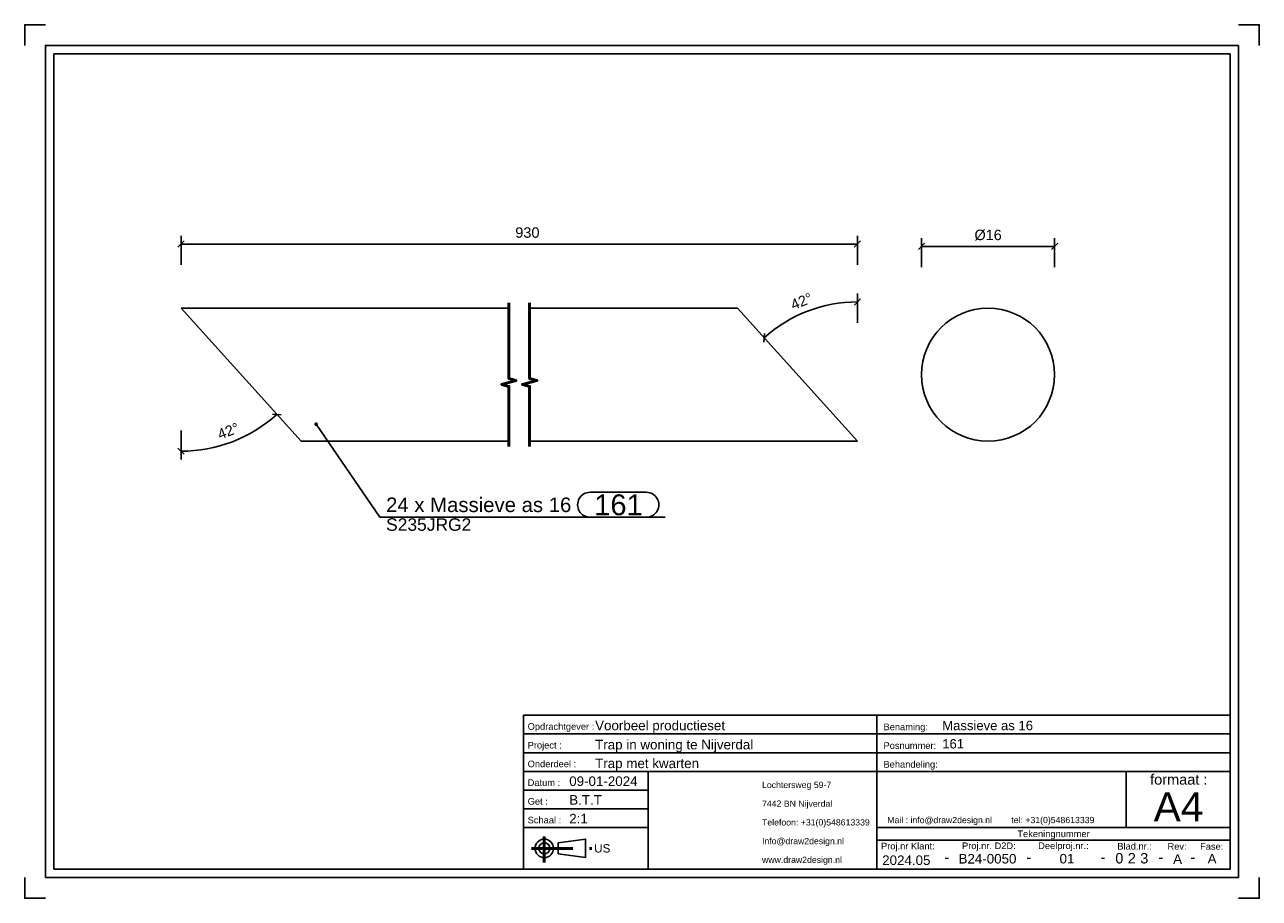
# Model space of a CAD drawing. Header units: millimetres. Extents: x 463 to 760, y -5235 to -5025.
import ezdxf
from ezdxf.enums import TextEntityAlignment as Align

# ---------------------------------------------------------------- set-up
doc = ezdxf.new("R2010")
doc.units = ezdxf.units.MM
doc.linetypes.add('STRICHPUNKT2', pattern=[18.5, 10, -4, 0.5, -4])
doc.layers.get('0').update_dxf_attribs({"linetype": 'CONTINUOUS'})
for name, color, linetype in [('DIM49', 4, 'CONTINUOUS'), ('TXT_ALL', 7, 'CONTINUOUS'), ('TXT_DIM49', 2, 'CONTINUOUS'), ('TXT_YELLOW', 2, 'CONTINUOUS')]:
    doc.layers.add(name, color=color, linetype=linetype)
doc.layers.add('LE_ALL', color=7, linetype='CONTINUOUS', lineweight=50)
doc.styles.add('ARIAL', font='arial.ttf')

# ---------------------------------------------------------------- blocks, each defined once
blk = doc.blocks.new('TFIELD_00004', base_point=(734.41, -5212.54))
at = {"layer": 'TXT_YELLOW', "style": 'ARIAL'}
blk.add_text('A4', height=7, dxfattribs=at).set_placement((734.41, -5212.54), align=Align.MIDDLE_LEFT)
blk = doc.blocks.new('FLEX_00003', base_point=(740.32, -5217.54))
blk.add_blockref('TFIELD_00004', (734.41, -5212.54))
blk = doc.blocks.new('TFIELD_00007', base_point=(670.33, -5215.73))
at = {"layer": 'TXT_YELLOW', "style": 'ARIAL'}
blk.add_text('Mail : info@draw2design.nl        tel: +31(0)548613339', height=1.5, dxfattribs=at).set_placement((670.33, -5215.73), align=Align.MIDDLE_LEFT)
blk = doc.blocks.new('FLEX_00006', base_point=(670.33, -5216.97))
blk.add_blockref('TFIELD_00007', (670.33, -5215.73))
blk = doc.blocks.new('DRAW2DESIGNLOGO_00005', base_point=(670.26, -5214.05))
blk.add_blockref('FLEX_00006', (670.33, -5216.97))
blk = doc.blocks.new('TFIELD_00011', base_point=(599.82, -5222.54))
at = {"layer": 'TXT_YELLOW', "style": 'ARIAL'}
blk.add_text('US', height=2, dxfattribs=at).set_placement((599.82, -5222.54), align=Align.MIDDLE_LEFT)
blk = doc.blocks.new('FLEX_00010', base_point=(599.82, -5222.54))
blk.add_blockref('TFIELD_00011', (599.82, -5222.54))
blk = doc.blocks.new('US_00009', base_point=(589.16, -5222.54))
blk.add_line((591.18, -5223.88), (597.74, -5224.77))
blk.add_lwpolyline([(591.18, -5223.88), (591.18, -5221.21), (597.74, -5220.32), (597.74, -5224.77)])
for radius in [2.22, 1.33]:
    blk.add_circle((587.82, -5222.54), radius)
at = {"layer": 'LE_ALL', "color": 1, "linetype": 'STRICHPUNKT2'}
for p, q in [((587.82, -5219.73), (587.82, -5225.95)), ((584.72, -5222.54), (599.59, -5222.54))]:
    blk.add_line(p, q, dxfattribs=at)
blk.add_blockref('FLEX_00010', (599.82, -5222.54))
blk = doc.blocks.new('TFIELD_00014', base_point=(640.2, -5225.29))
at = {"layer": 'TXT_YELLOW', "style": 'ARIAL'}
for s, p in [('Lochtersweg 59-7', (640.2, -5207.29)), ('7442 BN Nijverdal', (640.2, -5211.79)), ('Telefoon: +31(0)548613339', (640.2, -5216.29)), ('Info@draw2design.nl', (640.2, -5220.79)), ('www.draw2design.nl', (640.2, -5225.29))]:
    blk.add_text(s, height=1.5, dxfattribs=at).set_placement(p, align=Align.MIDDLE_LEFT)
blk = doc.blocks.new('FLEX_00013', base_point=(653.01, -5227.54))
blk.add_blockref('TFIELD_00014', (640.2, -5225.29))
blk = doc.blocks.new('D2D_00012', base_point=(613.07, -5225.69))
blk.add_blockref('FLEX_00013', (653.01, -5227.54))
blk = doc.blocks.new('SCHRIFE_00016', base_point=(593.82, -5207.54))
for p, q in [((582.82, -5190.54), (667.82, -5190.54)), ((667.82, -5190.54), (752.82, -5190.54)), ((667.82, -5227.54), (667.82, -5190.54)), ((752.82, -5190.54), (752.82, -5227.54)), ((582.82, -5195.04), (667.82, -5195.04)), ((667.82, -5195.04), (752.82, -5195.04)), ((582.82, -5199.54), (667.82, -5199.54)), ((667.82, -5199.54), (752.82, -5199.54)), ((582.82, -5204.04), (752.82, -5204.04)), ((612.82, -5204.04), (612.82, -5227.54)), ((727.82, -5204.04), (727.82, -5217.54)), ((612.82, -5208.54), (582.82, -5208.54)), ((612.82, -5213.04), (582.82, -5213.04)), ((612.82, -5217.54), (582.82, -5217.54)), ((752.82, -5217.54), (667.82, -5217.54)), ((752.82, -5220.54), (667.82, -5220.54))]:
    blk.add_line(p, q)
blk.add_lwpolyline([(752.82, -5227.54), (582.82, -5227.54), (582.82, -5190.54)])
at = {"layer": 'TXT_YELLOW', "style": 'ARIAL'}
for s, height, p in [('Voorbeel productieset', 2.3, (600.05, -5194.15)), ('Massieve as 16', 2.25, (683.55, -5194.14)), ('Trap in woning te Nijverdal', 2.3, (600.05, -5198.75)), ('161', 2.25, (683.55, -5198.53)), ('Trap met kwarten', 2.3, (600.05, -5203.25)), ('09-01-2024', 2.3, (593.82, -5207.54)), ('B.T.T', 2.3, (593.82, -5212.04)), ('2:1', 2.3, (593.82, -5216.54))]:
    blk.add_text(s, height=height, dxfattribs=at).set_placement(p)
for s, height, p in [('2024.05', 2.3, (674.91, -5226.54)), ('B24-0050', 2.3, (694.43, -5226.19)), ('01', 2.3, (713.56, -5226.17)), ('A', 2.3, (740.17, -5226.27)), ('A', 2.3, (748.47, -5226.17)), ('-', 2.5, (684.65, -5225.89)), ('-', 2.5, (704.4, -5225.89)), ('-', 2.5, (722.23, -5225.89)), ('-', 2.5, (736.16, -5225.89)), ('-', 2.5, (743.82, -5225.89))]:
    blk.add_text(s, height=height, dxfattribs=at).set_placement(p, align=Align.CENTER)
blk = doc.blocks.new('TFIELD_00020', base_point=(731.18, -5224.92))
at = {"layer": 'TXT_ALL', "style": 'ARIAL'}
blk.add_text('3', height=2.5, dxfattribs=at).set_placement((731.18, -5224.92), align=Align.MIDDLE_LEFT)
blk = doc.blocks.new('3_00019')
blk.add_blockref('TFIELD_00020', (731.18, -5224.92))
blk = doc.blocks.new('TELLER1_00018')
blk.add_blockref('3_00019', (0, 0))
blk = doc.blocks.new('TFIELD_00023', base_point=(728.18, -5224.92))
at = {"layer": 'TXT_ALL', "style": 'ARIAL'}
blk.add_text('2', height=2.5, dxfattribs=at).set_placement((728.18, -5224.92), align=Align.MIDDLE_LEFT)
blk = doc.blocks.new('2_00022')
blk.add_blockref('TFIELD_00023', (728.18, -5224.92))
blk = doc.blocks.new('TELLER2_00021')
blk.add_blockref('2_00022', (0, 0))
blk = doc.blocks.new('TFIELD_00026', base_point=(725.18, -5224.92))
at = {"layer": 'TXT_ALL', "style": 'ARIAL'}
blk.add_text('0', height=2.5, dxfattribs=at).set_placement((725.18, -5224.92), align=Align.MIDDLE_LEFT)
blk = doc.blocks.new('0_00025')
blk.add_blockref('TFIELD_00026', (725.18, -5224.92))
blk = doc.blocks.new('TELLER3_00024')
blk.add_blockref('0_00025', (0, 0))
blk = doc.blocks.new('NL_00027', base_point=(583.82, -5194.04))
at = {"layer": 'TXT_ALL', "color": 1, "style": 'ARIAL'}
blk.add_text('Tekeningnummer', height=1.6, dxfattribs=at).set_placement((710.32, -5219.04), align=Align.MIDDLE_CENTER)
at = {"layer": 'TXT_YELLOW', "style": 'ARIAL'}
for s, p in [('Opdrachtgever :', (583.82, -5194.04)), ('Benaming:', (669.42, -5194.14)), ('Project :', (583.82, -5198.54)), ('Posnummer:', (669.42, -5198.64)), ('Onderdeel :', (583.82, -5203.04)), ('Behandeling:', (669.42, -5203.14)), ('Datum :', (583.82, -5207.54)), ('Get :', (583.82, -5212.04)), ('Schaal :', (583.82, -5216.54)), ('Proj.nr Klant:', (668.82, -5222.79)), ('Proj.nr. D2D:', (688.31, -5222.72)), ('Deelproj.nr.:', (706.63, -5222.71)), ('Blad.nr.:', (725.67, -5222.83)), ('Rev:', (737.74, -5222.87)), ('Fase:', (745.58, -5222.87))]:
    blk.add_text(s, height=1.6, dxfattribs=at).set_placement(p)
blk.add_text('formaat :', height=2.5, dxfattribs=at).set_placement((740.45, -5207.23), align=Align.CENTER)
blk = doc.blocks.new('SCHRIFE_00015')
for name, p in [('SCHRIFE_00016', (593.82, -5207.54)), ('NL_00027', (583.82, -5194.04)), ('TELLER3_00024', (0, 0)), ('TELLER2_00021', (0, 0)), ('TELLER1_00018', (0, 0))]:
    blk.add_blockref(name, p)
blk = doc.blocks.new('DINA4Q_00002', base_point=(752.82, -5031.54))
for p, q in [((754.82, -5029.54), (754.82, -5229.54)), ((469.82, -5227.54), (469.82, -5031.54)), ((469.82, -5031.54), (752.82, -5031.54)), ((467.82, -5229.54), (754.82, -5229.54))]:
    blk.add_line(p, q)
for points in [[(462.82, -5029.54), (462.82, -5024.54), (467.82, -5024.54)], [(754.82, -5024.54), (759.82, -5024.54), (759.82, -5029.54)], [(467.82, -5229.54), (467.82, -5029.54), (754.82, -5029.54)], [(752.82, -5031.54), (752.82, -5227.54), (469.82, -5227.54)], [(462.82, -5229.54), (462.82, -5234.54), (467.82, -5234.54)], [(754.82, -5234.54), (759.82, -5234.54), (759.82, -5229.54)]]:
    blk.add_lwpolyline(points)
for name, p in [('SCHRIFE_00015', (0, 0)), ('D2D_00012', (613.07, -5225.69)), ('FLEX_00003', (740.32, -5217.54)), ('DRAW2DESIGNLOGO_00005', (670.26, -5214.05)), ('US_00009', (589.16, -5222.54))]:
    blk.add_blockref(name, p)
blk = doc.blocks.new('_ZBL0004_00001')
blk.add_blockref('DINA4Q_00002', (752.82, -5031.54))
blk = doc.blocks.new('SHAPE_00048', base_point=(532.94, -5120.57))
at = {"layer": 'DIM49', "color": 3}
for p, q in [((532.68, -5120.53), (533.19, -5120.53)), ((532.73, -5120.73), (533.14, -5120.73)), ((533.05, -5120.33), (532.83, -5120.33)), ((532.94, -5120.57), (548.26, -5142.95)), ((598.84, -5136.95), (612.36, -5136.95)), ((548.26, -5142.95), (616.86, -5142.95)), ((612.36, -5142.95), (598.84, -5142.95))]:
    blk.add_line(p, q, dxfattribs=at)
blk.add_lwpolyline([(532.74, -5120.4), (532.7, -5120.46), (532.68, -5120.52), (532.67, -5120.59), (532.69, -5120.66), (532.72, -5120.72), (532.76, -5120.77), (532.82, -5120.81), (532.89, -5120.83), (532.96, -5120.83), (533.02, -5120.82), (533.08, -5120.79), (533.13, -5120.74), (533.17, -5120.68), (533.19, -5120.62), (533.2, -5120.55), (533.18, -5120.48), (533.15, -5120.42), (533.11, -5120.37), (533.05, -5120.33), (532.98, -5120.31), (532.91, -5120.31), (532.85, -5120.32), (532.79, -5120.35)], close=True, dxfattribs=at)
for centre, start_param, end_param in [((598.84, -5139.95), 1.570796, 4.712389), ((612.36, -5139.95), 4.712389, 7.853982)]:
    blk.add_ellipse(centre, major_axis=(3, 0), ratio=1, start_param=start_param, end_param=end_param, dxfattribs=at)
at = {"layer": 'TXT_DIM49', "style": 'ARIAL'}
for s, height, p in [('24 x Massieve as 16', 3.5, (549.76, -5139.95)), ('161', 5, (599.84, -5139.95)), ('S235JRG2', 3, (549.76, -5144.7))]:
    blk.add_text(s, height=height, dxfattribs=at).set_placement(p, align=Align.MIDDLE_LEFT)
blk = doc.blocks.new('_D1', base_point=(647.72, -5093.16))
at = {"layer": 'DIM49', "color": 1}
for p, q in [((662.42, -5091.95), (663.89, -5090.42)), ((663.15, -5096.18), (663.15, -5089.18)), ((640.8, -5098.74), (640.65, -5100.86))]:
    blk.add_line(p, q, dxfattribs=at)
blk.add_ellipse((663.15, -5124.67), major_axis=(33.49, 0), ratio=1, start_param=1.570796, end_param=2.304597, dxfattribs=at)
at = {"layer": 'TXT_DIM49', "style": 'ARIAL'}
for s, p in [('42', (647.72, -5093.16)), ('°', (651.29, -5091.73))]:
    blk.add_text(s, height=2.5, rotation=21.824, dxfattribs=at).set_placement(p)
blk = doc.blocks.new('_D2', base_point=(509.81, -5124.32))
at = {"layer": 'DIM49', "color": 1}
for p, q in [((522.42, -5118.15), (524.54, -5118.29)), ((500.44, -5122.07), (500.44, -5129.07)), ((501.2, -5127.81), (499.68, -5126.34))]:
    blk.add_line(p, q, dxfattribs=at)
blk.add_ellipse((500.44, -5092.67), major_axis=(34.4, 0), ratio=1, start_param=4.712389, end_param=5.44619, dxfattribs=at)
at = {"layer": 'TXT_DIM49', "style": 'ARIAL'}
for s, p in [('°', (513.39, -5122.94)), ('42', (509.81, -5124.32))]:
    blk.add_text(s, height=2.5, rotation=21.0218, dxfattribs=at).set_placement(p)
blk = doc.blocks.new('_D3', base_point=(580.84, -5075.76))
at = {"layer": 'DIM49', "color": 1}
for p, q in [((500.44, -5082.26), (500.44, -5075.26)), ((663.15, -5082.26), (663.15, -5075.26)), ((501.19, -5076.51), (499.69, -5078.01)), ((500.44, -5077.26), (663.15, -5077.26)), ((662.4, -5078.01), (663.9, -5076.51))]:
    blk.add_line(p, q, dxfattribs=at)
at = {"layer": 'TXT_DIM49', "style": 'ARIAL'}
blk.add_text('930', height=2.5, dxfattribs=at).set_placement((580.84, -5075.76))
blk = doc.blocks.new('Massieve as 16_00035', base_point=(529.3, -5124.67))
for p, q in [((529.3, -5124.67), (500.44, -5092.67)), ((579.3, -5092.67), (500.44, -5092.67)), ((634.3, -5092.67), (584.3, -5092.67)), ((663.15, -5124.67), (634.3, -5092.67)), ((579.3, -5124.67), (529.3, -5124.67)), ((663.15, -5124.67), (584.3, -5124.67))]:
    blk.add_line(p, q)
for name, p in [('_D3', (580.84, -5075.76)), ('_D1', (647.72, -5093.16)), ('_D2', (509.81, -5124.32)), ('SHAPE_00048', (532.94, -5120.57))]:
    blk.add_blockref(name, p)
blk = doc.blocks.new('Massieve as 16_00034')
blk.add_blockref('Massieve as 16_00035', (529.3, -5124.67))
blk = doc.blocks.new('Spijlen_00033')
blk.add_blockref('Massieve as 16_00034', (0, 0))
blk = doc.blocks.new('Trapboom_00032')
blk.add_blockref('Spijlen_00033', (0, 0))
blk = doc.blocks.new('BNR 14_00031')
blk.add_blockref('Trapboom_00032', (0, 0))
blk = doc.blocks.new('Breda_00030')
blk.add_blockref('BNR 14_00031', (0, 0))
blk = doc.blocks.new('_A3D0007_00029')
blk.add_blockref('Breda_00030', (0, 0))
blk = doc.blocks.new('_SHORTEN_00036', base_point=(579.3, -5125.92))
at = {"layer": 'LE_ALL', "color": 4}
for points in [[(579.3, -5125.92), (579.3, -5111.48), (577.55, -5111.01), (581.05, -5110.08), (579.3, -5109.61), (579.3, -5091.42)], [(584.3, -5125.92), (584.3, -5111.48), (582.55, -5111.01), (586.05, -5110.08), (584.3, -5109.61), (584.3, -5091.42)]]:
    blk.add_lwpolyline(points, dxfattribs=at)
blk = doc.blocks.new('_ANS0007_00028')
for name, p in [('_A3D0007_00029', (0, 0)), ('_SHORTEN_00036', (579.3, -5125.92))]:
    blk.add_blockref(name, p)
blk = doc.blocks.new('_D4', base_point=(691.3, -5076.33))
at = {"layer": 'DIM49', "color": 1}
for p, q in [((679.32, -5077.08), (677.82, -5078.58)), ((678.57, -5082.83), (678.57, -5075.83)), ((678.57, -5077.83), (710.57, -5077.83)), ((709.82, -5078.58), (711.32, -5077.08)), ((710.57, -5082.83), (710.57, -5075.83))]:
    blk.add_line(p, q, dxfattribs=at)
at = {"layer": 'TXT_DIM49', "style": 'ARIAL'}
for s, p in [('Ø', (691.3, -5076.33)), ('16', (693.99, -5076.33))]:
    blk.add_text(s, height=2.5, dxfattribs=at).set_placement(p)
blk = doc.blocks.new('Massieve as 16_00044', base_point=(694.57, -5124.67))
blk.add_circle((694.57, -5108.67), 16)
blk.add_blockref('_D4', (691.3, -5076.33))
blk = doc.blocks.new('Massieve as 16_00043')
blk.add_blockref('Massieve as 16_00044', (694.57, -5124.67))
blk = doc.blocks.new('Spijlen_00042')
blk.add_blockref('Massieve as 16_00043', (0, 0))
blk = doc.blocks.new('Trapboom_00041')
blk.add_blockref('Spijlen_00042', (0, 0))
blk = doc.blocks.new('BNR 14_00040')
blk.add_blockref('Trapboom_00041', (0, 0))
blk = doc.blocks.new('Breda_00039')
blk.add_blockref('BNR 14_00040', (0, 0))
blk = doc.blocks.new('_A3D0026_00038')
blk.add_blockref('Breda_00039', (0, 0))
blk = doc.blocks.new('_ANS0026_00037')
blk.add_blockref('_A3D0026_00038', (0, 0))

msp = doc.modelspace()

# ---------------------------------------------------------------- block references
for name in ['_ZBL0004_00001', '_ANS0007_00028', '_ANS0026_00037']:
    msp.add_blockref(name, (0, 0))

doc.saveas('drawing.dxf')
